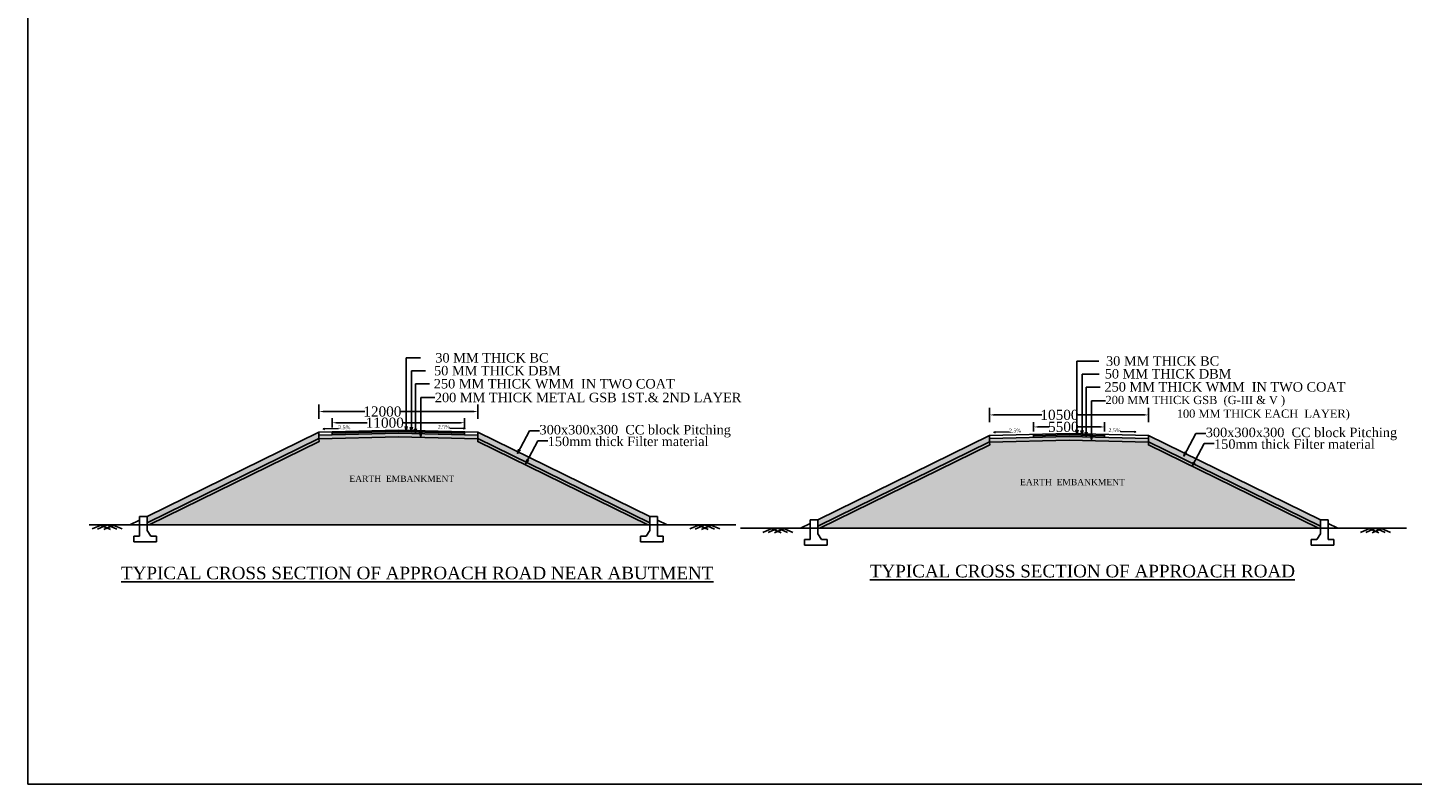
# Model space of a CAD drawing. Header units: millimetres. Extents: x 103078 to 18419863, y -104267 to 550747.
# Tile 1 of 5: x 9537027 to 9701645, y 26239 to 116162. Entities that reach past the tile are written whole.
import ezdxf

# ---------------------------------------------------------------- set-up
doc = ezdxf.new("R2010")
doc.units = ezdxf.units.MM
doc.header["$MEASUREMENT"] = 0
doc.styles.get("Standard").update_dxf_attribs({"font": 'times.ttf'})
doc.styles.add('style1', font='txt.shx', dxfattribs={"height": 1})
doc.dimstyles.get("Standard").update_dxf_attribs({"dimtxt": 400, "dimasz": 215, "dimexe": 0.18, "dimexo": 0.0625, "dimgap": 0.09, "dimtad": 0, "dimtih": 1, "dimtoh": 1, "dimdec": 0, "dimzin": 4, "dimdsep": 46, "dimtxsty": 'Standard', "dimblk": 'OPEN90', "dimcen": 0, "dimadec": 0, "dimazin": 1, "dimtfac": 1, "dimtdec": 0, "dimtix": 1, "dimtofl": 0, "dimtmove": 0, "dimatfit": 3, "dimldrblk": 'OPEN30', "dimfxl": 0, "dimtolj": 1, "dimtzin": 0, "dimarcsym": 0})
pattern_1 = [(37.5, (4716613.64, 768769.69), (-4.2520517, 130.0606044), [0, -102.6, 0, -114.75, 0, -109.6875]), (7.5, (4716613.64, 768769.69), (119.4599276, 190.4948594), [0, -55.35, 0, -92.475, 0, -35.4375]), (327.5, (4716530.62, 768769.69), (210.2045757, 0.381986), [0, -33.75, 0, -121.5, 0, -158.625]), (317.5, (4716530.62, 768769.69), (202.913546, 59.2431006), [0, -16.875, 0, -79.65, 0, -91.125])]
pattern_2 = [(37.5, (4796351.82, 768371.82), (-4.2520517, 130.0606044), [0, -102.6, 0, -114.75, 0, -109.6875]), (7.5, (4796351.82, 768371.82), (119.4599276, 190.4948594), [0, -55.35, 0, -92.475, 0, -35.4375]), (327.5, (4796268.79, 768371.82), (210.2045757, 0.381986), [0, -33.75, 0, -121.5, 0, -158.625]), (317.5, (4796268.8, 768371.82), (202.913546, 59.2431006), [0, -16.875, 0, -79.65, 0, -91.125])]

# ---------------------------------------------------------------- blocks, each defined once
blk = doc.blocks.new('*D107')
at = {"color": 0, "linetype": 'Continuous', "lineweight": -2, "transparency": 16777216}
for p, q in [((9571656, 70539), (9571656, 70539)), ((9572156, 70539), (9577116, 70539)), ((9590056, 70539), (9581275, 70539)), ((9590556, 70539), (9590556, 70539))]:
    blk.add_line(p, q, dxfattribs=at)
at = {"color": 0, "linetype": 'Continuous', "transparency": 16777216}
for points in [[(9572156, 70622), (9572156, 70455), (9571656, 70539)], [(9590056, 70622), (9590056, 70455), (9590556, 70539)]]:
    blk.add_solid(points, dxfattribs=at)
at = {"layer": 'Defpoints', "color": 0, "linetype": 'Continuous', "transparency": 16777216}
for p in [(9571656, 70539), (9590556, 70539), (9590556, 70539)]:
    blk.add_point(p, dxfattribs=at)
at = {"color": 0, "linetype": 'Continuous', "transparency": 16777216, "insert": (9579195, 70539), "char_height": 300, "attachment_point": 5}
blk.add_mtext('\\A1;{\\H4x;12000}', dxfattribs=at)
blk = doc.blocks.new('*D108')
at = {"color": 0, "linetype": 'Continuous', "lineweight": -2, "transparency": 16777216}
for p, q in [((9573223, 69211), (9573223, 69211)), ((9573723, 69211), (9577401, 69211)), ((9588473, 69211), (9581560, 69211)), ((9588973, 69211), (9588973, 69211))]:
    blk.add_line(p, q, dxfattribs=at)
at = {"color": 0, "linetype": 'Continuous', "transparency": 16777216}
for points in [[(9573723, 69294), (9573723, 69127), (9573223, 69211)], [(9588473, 69294), (9588473, 69127), (9588973, 69211)]]:
    blk.add_solid(points, dxfattribs=at)
at = {"layer": 'Defpoints', "color": 0, "linetype": 'Continuous', "transparency": 16777216}
for p in [(9573223, 69211), (9588973, 69211), (9588973, 69211)]:
    blk.add_point(p, dxfattribs=at)
at = {"color": 0, "linetype": 'Continuous', "transparency": 16777216, "insert": (9579481, 69211), "char_height": 300, "attachment_point": 5}
blk.add_mtext('\\A1;{\\H4x;11000}', dxfattribs=at)
blk = doc.blocks.new('*D104')
at = {"color": 0, "linetype": 'Continuous', "lineweight": -2, "transparency": 16777216}
for p, q in [((9651394, 70141), (9651394, 70141)), ((9651894, 70141), (9657611, 70141)), ((9669794, 70141), (9661770, 70141)), ((9670294, 70141), (9670294, 70141))]:
    blk.add_line(p, q, dxfattribs=at)
at = {"color": 0, "linetype": 'Continuous', "transparency": 16777216}
for points in [[(9651894, 70224), (9651894, 70057), (9651394, 70141)], [(9669794, 70224), (9669794, 70057), (9670294, 70141)]]:
    blk.add_solid(points, dxfattribs=at)
at = {"layer": 'Defpoints', "color": 0, "linetype": 'Continuous', "transparency": 16777216}
for p in [(9651394, 70141), (9670294, 70141), (9670294, 70141)]:
    blk.add_point(p, dxfattribs=at)
at = {"color": 0, "linetype": 'Continuous', "transparency": 16777216, "insert": (9659691, 70141), "char_height": 300, "attachment_point": 5}
blk.add_mtext('\\A1;{\\H4x;10500}', dxfattribs=at)
blk = doc.blocks.new('*D105')
at = {"color": 0, "linetype": 'Continuous', "lineweight": -2, "transparency": 16777216}
for p, q in [((9656617, 68710), (9656617, 68711)), ((9657117, 68710), (9658453, 68710)), ((9664555, 68710), (9661849, 68710)), ((9665055, 68710), (9665055, 68711))]:
    blk.add_line(p, q, dxfattribs=at)
at = {"color": 0, "linetype": 'Continuous', "transparency": 16777216}
for points in [[(9657117, 68794), (9657117, 68627), (9656617, 68710)], [(9664555, 68794), (9664555, 68627), (9665055, 68710)]]:
    blk.add_solid(points, dxfattribs=at)
at = {"layer": 'Defpoints', "color": 0, "linetype": 'Continuous', "transparency": 16777216}
for p in [(9656617, 68710), (9665055, 68710), (9665055, 68710)]:
    blk.add_point(p, dxfattribs=at)
at = {"color": 0, "linetype": 'Continuous', "transparency": 16777216, "insert": (9660151, 68710), "char_height": 300, "attachment_point": 5}
blk.add_mtext('\\A1;{\\H4x;5500}', dxfattribs=at)

msp = doc.modelspace()

# ---------------------------------------------------------------- hatches: boundary and pattern name
at = {"linetype": 'Continuous'}
h = msp.add_hatch(dxfattribs=at)
h.set_pattern_fill('HONEY', color=0, scale=2250)
h.set_pattern_definition([(0, (4716613.64, 768769.69), (421.875, 243.569645), [281.25, -562.5]), (120, (4716613.64, 768769.69), (-421.875, 243.569645), [281.25, -562.5]), (60, (4716613.64, 768769.69), (9e-14, 487.13929), [-562.5, 281.25])])
h.paths.add_polyline_path([(9551217, 58080), (9551217, 57328.4), (9571656.1, 67336.9), (9571656.1, 68084.6), (9571647.6, 68084.4)])
h.paths.add_polyline_path([(9610995.1, 57328.4), (9610995.1, 58079.6), (9590556.1, 68084.4), (9590556.1, 67336.9)])
h = msp.add_hatch(dxfattribs=at)
h.set_pattern_fill('AR-SAND', color=0, scale=750)
h.set_pattern_definition([(37.5, (7999819.3, 122984.6), (-47.245, 1445.1178), [0, -1140, 0, -1275, 0, -1218.75]), (7.5, (7999819.3, 122984.6), (1327.3325, 2116.6095), [0, -615, 0, -1027.5, 0, -393.75]), (327.5, (7998896.8, 122984.6), (2335.6064, 4.2443), [0, -375, 0, -1350, 0, -1762.5]), (317.5, (7998896.8, 122984.6), (2254.595, 658.2567), [0, -187.5, 0, -885, 0, -1012.5])])
h.paths.add_polyline_path([(9581106.1, 67544.5), (9571656.1, 67308.3), (9571672, 66969), (9551458.3, 57070.8), (9581106.1, 57070.8)])
h.paths.add_polyline_path([(9590540.1, 66969), (9590556.1, 67308.3), (9581106.1, 67544.5), (9581106.1, 57070.8), (9610753.8, 57070.8)])
h = msp.add_hatch(dxfattribs=at)
h.set_pattern_fill('AR-CONC', color=0, scale=67.5)
h.set_pattern_definition([(50, (4716613.64, 768769.7), (484.150623, -42.35769), [50.625, -556.875]), (355, (4716613.64, 768769.7), (-93.65715, 507.72969), [40.5, -445.5]), (100.451444, (4716654, 768766.16), (390.49347, 465.371994), [43.02463, -473.270926]), (46.1842, (4716613.64, 768904.7), (720.3879, -111.725515), [75.9375, -835.3125]), (96.635635, (4716673.7, 768895.4), (630.89681, 657.53006), [64.53698, -709.90679]), (351.184164, (4716613.64, 768904.7), (630.89681, 657.53006), [60.75, -668.25]), (21, (4716681.14, 768870.94), (402.91226, -271.76775), [50.625, -556.875]), (326, (4716681.14, 768870.94), (164.23785, 489.47628), [40.5, -445.5]), (71.451445, (4716714.7, 768848.3), (567.150104, 217.70853), [43.02463, -473.270926]), (37.5, (4716613.64, 768769.69), (8.2079023, 224.7033513), [0, -440.1, 0, -452.25, 0, -447.1875]), (7.5, (4716613.64, 768769.69), (177.571938, 266.227906), [0, -257.85, 0, -429.975, 0, -170.4375]), (327.5, (4716463.12, 768769.69), (360.3301444, -15.2245384), [0, -168.75, 0, -526.5, 0, -698.625]), (317.5, (4716395.6, 768769.7), (393.650664, 67.570863), [0, -219.375, 0, -349.65, 0, -496.125])])
h.paths.add_polyline_path([(9581106.1, 67983.3), (9571656.1, 67747), (9571656.1, 67308.3), (9581106.1, 67544.5)])
h.paths.add_polyline_path([(9590556.1, 67747), (9581106.1, 67983.3), (9581106.1, 67544.5), (9590556.1, 67308.3)])
h = msp.add_hatch(dxfattribs=at)
h.set_pattern_fill('AR-CONC', color=0, scale=45)
h.set_pattern_definition([(50, (4716613.64, 768769.69), (322.767082, -28.238461), [33.75, -371.25]), (355, (4716613.64, 768769.7), (-62.4381, 338.48646), [27, -297]), (100.4514445, (4716640.54, 768767.33), (260.328981, 310.247996), [28.683086, -315.51395]), (46.1842, (4716613.64, 768859.7), (480.2586, -74.483676), [50.625, -556.875]), (96.635635, (4716653.66, 768853.5), (420.597876, 438.35337), [43.024654, -473.27119]), (351.184164, (4716613.64, 768859.7), (420.597875, 438.35337), [40.5, -445.5]), (21, (4716658.64, 768837.19), (268.608173, -181.178501), [33.75, -371.25]), (326, (4716658.64, 768837.2), (109.4919, 326.31752), [27, -297]), (71.451445, (4716681.02, 768822.1), (378.10007, 145.139019), [28.683085, -315.51395]), (37.5, (4716613.64, 768769.69), (5.471935, 149.8022342), [0, -293.4, 0, -301.5, 0, -298.125]), (7.5, (4716613.64, 768769.69), (118.381292, 177.4852703), [0, -171.9, 0, -286.65, 0, -113.625]), (327.5, (4716513.29, 768769.69), (240.2200963, -10.1496923), [0, -112.5, 0, -351, 0, -465.75]), (317.5, (4716468.3, 768769.69), (262.433776, 45.047242), [0, -146.25, 0, -233.1, 0, -330.75])])
h.paths.add_polyline_path([(9581106.1, 68320.9), (9573222.6, 68123.8), (9573222.6, 67955), (9581106.1, 68152.1)])
h.paths.add_polyline_path([(9581106.1, 68320.9), (9581106.1, 68152.1), (9588970.3, 67955.5), (9588970.3, 68124.3)])
h.paths.add_polyline_path([(9581106.1, 68152.1), (9581106.1, 67983.3), (9588970.3, 67786.7), (9588970.3, 67955.5)])
h.paths.add_polyline_path([(9581106.1, 68152.1), (9573222.6, 67955), (9573222.6, 67786.2), (9581106.1, 67983.3)])
h = msp.add_hatch(dxfattribs=at)
h.set_pattern_fill('HONEY', color=0, scale=2250)
h.set_pattern_definition([(0, (4796351.82, 768371.82), (421.875, 243.569645), [281.25, -562.5]), (120, (4796351.82, 768371.82), (-421.875, 243.569645), [281.25, -562.5]), (60, (4796351.82, 768371.82), (9e-14, 487.13929), [-562.5, 281.25])])
h.paths.add_polyline_path([(9630955.2, 57682.1), (9630955.2, 56930.5), (9651394.2, 66939.1), (9651394.2, 67686.7), (9651385.8, 67686.5)])
h.paths.add_polyline_path([(9690733.3, 56930.5), (9690733.3, 57681.7), (9670294.2, 67686.5), (9670294.2, 66939.1)])
h = msp.add_hatch(dxfattribs=at)
h.set_pattern_fill('AR-CONC', color=0, scale=67.5)
h.set_pattern_definition([(50, (4796351.8, 768371.8), (484.150623, -42.35769), [50.625, -556.875]), (355, (4796351.8, 768371.8), (-93.65715, 507.72969), [40.5, -445.5]), (100.451444, (4796392.16, 768368.3), (390.49347, 465.371994), [43.02463, -473.270926]), (46.1842, (4796351.8, 768506.8), (720.3879, -111.725515), [75.9375, -835.3125]), (96.635635, (4796411.85, 768497.5), (630.89681, 657.53006), [64.53698, -709.90679]), (351.184164, (4796351.8, 768506.8), (630.89681, 657.53006), [60.75, -668.25]), (21, (4796419.3, 768473.07), (402.91226, -271.76775), [50.625, -556.875]), (326, (4796419.3, 768473.07), (164.23785, 489.47628), [40.5, -445.5]), (71.451445, (4796452.9, 768450.4), (567.150104, 217.70853), [43.02463, -473.270926]), (37.5, (4796351.82, 768371.82), (8.2079023, 224.7033513), [0, -440.1, 0, -452.25, 0, -447.1875]), (7.5, (4796351.82, 768371.82), (177.571938, 266.227906), [0, -257.85, 0, -429.975, 0, -170.4375]), (327.5, (4796201.3, 768371.82), (360.3301444, -15.2245384), [0, -168.75, 0, -526.5, 0, -698.625]), (317.5, (4796133.8, 768371.82), (393.650664, 67.570863), [0, -219.375, 0, -349.65, 0, -496.125])])
h.paths.add_polyline_path([(9660844.2, 67585.4), (9651394.2, 67349.1), (9651394.2, 66910.4), (9660844.2, 67146.6)])
h.paths.add_polyline_path([(9670294.2, 67349.1), (9660844.2, 67585.4), (9660844.2, 67146.6), (9670294.2, 66910.4)])
h = msp.add_hatch(dxfattribs=at)
h.set_pattern_fill('AR-CONC', color=0, scale=45)
h.set_pattern_definition([(50, (4796351.82, 768371.82), (322.767082, -28.238461), [33.75, -371.25]), (355, (4796351.82, 768371.82), (-62.4381, 338.48646), [27, -297]), (100.4514445, (4796378.72, 768369.46), (260.328981, 310.247996), [28.683086, -315.51395]), (46.1842, (4796351.8, 768461.8), (480.2586, -74.483676), [50.625, -556.875]), (96.635635, (4796391.84, 768455.6), (420.597876, 438.35337), [43.024654, -473.27119]), (351.184164, (4796351.8, 768461.8), (420.597875, 438.35337), [40.5, -445.5]), (21, (4796396.82, 768439.32), (268.608173, -181.178501), [33.75, -371.25]), (326, (4796396.82, 768439.32), (109.4919, 326.31752), [27, -297]), (71.451445, (4796419.2, 768424.22), (378.10007, 145.139019), [28.683085, -315.51395]), (37.5, (4796351.82, 768371.82), (5.471935, 149.8022342), [0, -293.4, 0, -301.5, 0, -298.125]), (7.5, (4796351.82, 768371.82), (118.381292, 177.4852703), [0, -171.9, 0, -286.65, 0, -113.625]), (327.5, (4796251.47, 768371.82), (240.2200963, -10.1496923), [0, -112.5, 0, -351, 0, -465.75]), (317.5, (4796206.47, 768371.82), (262.433776, 45.047242), [0, -146.25, 0, -233.1, 0, -330.75])])
h.paths.add_polyline_path([(9660844.2, 67923), (9656625.5, 67817.5), (9656625.5, 67648.7), (9660844.2, 67754.2)])
h.paths.add_polyline_path([(9660844.2, 67923), (9660844.2, 67754.2), (9665063, 67648.7), (9665063, 67817.5)])
h.paths.add_polyline_path([(9660844.2, 67754.2), (9660844.2, 67585.4), (9665063, 67479.9), (9665063, 67648.7)])
h.paths.add_polyline_path([(9660844.2, 67754.2), (9656625.5, 67648.7), (9656625.5, 67479.9), (9660844.2, 67585.4)])
h = msp.add_hatch(dxfattribs=at)
h.set_pattern_fill('AR-SAND', color=0, scale=67.5)
h.set_pattern_definition(pattern_1)
h.paths.add_polyline_path([(9571672, 66969), (9571654.7, 67336.3), (9551217, 57328.4), (9551217, 57070.8), (9551458.3, 57070.8)])
h = msp.add_hatch(dxfattribs=at)
h.set_pattern_fill('AR-SAND', color=0, scale=67.5)
h.set_pattern_definition(pattern_1)
h.paths.add_polyline_path([(9590556.1, 67336.9), (9590556.1, 67308.3), (9590540.1, 66969), (9610753.8, 57070.8), (9610995.1, 57070.8), (9610995.1, 57328.4)])
h = msp.add_hatch(dxfattribs=at)
h.set_pattern_fill('AR-SAND', color=0, scale=67.5)
h.set_pattern_definition(pattern_2)
h.paths.add_polyline_path([(9651410.2, 66571.1), (9651392.9, 66938.4), (9630955.2, 56930.5), (9630955.2, 56672.9), (9631196.5, 56672.9)])
h = msp.add_hatch(dxfattribs=at)
h.set_pattern_fill('AR-SAND', color=0, scale=750)
h.set_pattern_definition([(37.5, (8079557.5, 122586.7), (-47.245, 1445.1178), [0, -1140, 0, -1275, 0, -1218.75]), (7.5, (8079557.5, 122586.7), (1327.3325, 2116.6095), [0, -615, 0, -1027.5, 0, -393.75]), (327.5, (8078635, 122586.7), (2335.6064, 4.2443), [0, -375, 0, -1350, 0, -1762.5]), (317.5, (8078635, 122586.7), (2254.595, 658.2567), [0, -187.5, 0, -885, 0, -1012.5])])
h.paths.add_polyline_path([(9660844.2, 67146.6), (9651394.2, 66910.4), (9651410.2, 66571.1), (9631196.5, 56672.9), (9660844.2, 56672.9)])
h.paths.add_polyline_path([(9670278.3, 66571.1), (9670294.2, 66910.4), (9660844.2, 67146.6), (9660844.2, 56672.9), (9690492, 56672.9)])
h = msp.add_hatch(dxfattribs=at)
h.set_pattern_fill('AR-SAND', color=0, scale=67.5)
h.set_pattern_definition(pattern_2)
h.paths.add_polyline_path([(9670294.2, 66939.1), (9670294.2, 66910.4), (9670278.3, 66571.1), (9690492, 56672.9), (9690733.3, 56672.9), (9690733.3, 56930.5)])

# ---------------------------------------------------------------- linework, layer by layer
at = {"color": 0, "linetype": 'Continuous'}
for p, q in [((9537026.6, 227741.3), (9537026.6, 26239.3)), ((9571656.1, 69683.1), (9571656.1, 71394)), ((9590556.1, 69683.1), (9590556.1, 71394)), ((9651394.2, 69285.2), (9651394.2, 70996.1)), ((9670294.2, 69285.2), (9670294.2, 70996.1)), ((9573222.6, 68654), (9573222.6, 69767.1)), ((9588972.6, 68654), (9588972.6, 69767.1)), ((9656617, 68153.8), (9656617, 69266.9)), ((9665054.5, 68153.8), (9665054.5, 69266.9)), ((9571656.1, 68084.6), (9571656.1, 67308.3)), ((9573222.6, 68123.8), (9573222.6, 67786.2)), ((9588970.3, 68124.3), (9588970.3, 67786.7)), ((9588970.3, 68124.3), (9588970.3, 67786.7)), ((9590556.1, 68084.6), (9590556.1, 67308.3)), ((9651394.2, 67686.7), (9651394.2, 66910.4)), ((9656625.5, 67817.5), (9656625.5, 67479.9)), ((9665063, 67817.5), (9665063, 67479.9)), ((9665063, 67817.5), (9665063, 67479.9)), ((9670294.2, 67686.7), (9670294.2, 66910.4)), ((9550317, 58079.6), (9550317, 55717.1)), ((9550317, 58079.6), (9551217, 58079.6)), ((9551217, 58079.6), (9551217, 56392.1)), ((9610995.1, 58079.6), (9610995.1, 56392.1)), ((9611895.1, 58079.6), (9610995.1, 58079.6)), ((9611895.1, 58079.6), (9611895.1, 55717.1)), ((9630055.2, 57681.7), (9630055.2, 55319.2)), ((9630055.2, 57681.7), (9630955.2, 57681.7)), ((9630955.2, 57681.7), (9630955.2, 55994.2)), ((9690733.3, 57681.7), (9690733.3, 55994.2)), ((9691633.3, 57681.7), (9690733.3, 57681.7)), ((9691633.3, 57681.7), (9691633.3, 55319.2)), ((9544350.1, 57070.8), (9621231.1, 57070.8)), ((9550317, 57067.1), (9551217, 57067.1)), ((9551217, 56392.1), (9551667, 55717.1)), ((9610995.1, 56392.1), (9610545.1, 55717.1)), ((9621780.3, 56672.9), (9700969.3, 56672.9)), ((9630055.2, 56669.2), (9630955.2, 56669.2)), ((9630955.2, 55994.2), (9631405.2, 55319.2)), ((9690733.3, 55994.2), (9690283.3, 55319.2)), ((9549642, 55717.1), (9549642, 55042.1)), ((9549642, 55717.1), (9550317, 55717.1)), ((9549642, 55042.1), (9552342, 55042.1)), ((9551667, 55717.1), (9552342, 55717.1)), ((9552342, 55717.1), (9552342, 55042.1)), ((9610545.1, 55717.1), (9609870.1, 55717.1)), ((9609870.1, 55717.1), (9609870.1, 55042.1)), ((9612570.1, 55042.1), (9609870.1, 55042.1)), ((9612570.1, 55717.1), (9611895.1, 55717.1)), ((9612570.1, 55717.1), (9612570.1, 55042.1)), ((9629380.2, 55319.2), (9629380.2, 54644.2)), ((9629380.2, 55319.2), (9630055.2, 55319.2)), ((9629380.2, 54644.2), (9632080.2, 54644.2)), ((9631405.2, 55319.2), (9632080.2, 55319.2)), ((9632080.2, 55319.2), (9632080.2, 54644.2)), ((9690283.3, 55319.2), (9689608.3, 55319.2)), ((9689608.3, 55319.2), (9689608.3, 54644.2)), ((9692308.3, 54644.2), (9689608.3, 54644.2)), ((9692308.3, 55319.2), (9691633.3, 55319.2)), ((9692308.3, 55319.2), (9692308.3, 54644.2)), ((9822357.3, 26239.3), (9537026.6, 26239.3))]:
    msp.add_line(p, q, dxfattribs=at)
at = {"color": 0}
for p, q in [((9545836.4, 57092), (9544681.8, 56582.2)), ((9546462.2, 57070.8), (9545307.5, 56560.9)), ((9545710.4, 57045.2), (9546865, 56535.4)), ((9547214, 57045.2), (9546059.3, 56535.4)), ((9546462.2, 57070.8), (9547616.8, 56560.9)), ((9547087.9, 57092), (9548242.5, 56582.2)), ((9616908.5, 57092), (9615753.8, 56582.2)), ((9617534.2, 57070.8), (9616379.5, 56560.9)), ((9616782.4, 57045.2), (9617937.1, 56535.4)), ((9618286, 57045.2), (9617131.4, 56535.4)), ((9617534.2, 57070.8), (9618688.9, 56560.9)), ((9618159.9, 57092), (9619314.6, 56582.2)), ((9625574.6, 56694.2), (9624420, 56184.4)), ((9626200.3, 56672.9), (9625045.7, 56163.1)), ((9625448.5, 56647.3), (9626603.2, 56137.5)), ((9626952.1, 56647.3), (9625797.5, 56137.5)), ((9626200.3, 56672.9), (9627355, 56163.1)), ((9626826.1, 56694.2), (9627980.7, 56184.4)), ((9696646.7, 56694.2), (9695492, 56184.4)), ((9697272.4, 56672.9), (9696117.7, 56163.1)), ((9696520.6, 56647.3), (9697675.2, 56137.5)), ((9698024.2, 56647.3), (9696869.5, 56137.5)), ((9697272.4, 56672.9), (9698427.1, 56163.1)), ((9697898.1, 56694.2), (9699052.8, 56184.4))]:
    msp.add_line(p, q, dxfattribs=at)
at = {"color": 0, "linetype": 'Continuous'}
for points in [[(9551216.2, 58079.6), (9571647.6, 68084.4)], [(9571647.6, 68084.4), (9581106.1, 68320.9), (9590564.5, 68084.4)], [(9571647.6, 68084.4), (9581106.1, 68320.9), (9590564.5, 68084.4)], [(9571651.8, 67915.7), (9571656.1, 67915.8)], [(9571656.1, 67747), (9581106.1, 67983.3), (9590556.1, 67747)], [(9571656.1, 67747), (9581106.1, 67983.3), (9590556.1, 67747)], [(9571656.1, 67308.3), (9581106.1, 67544.5), (9590556.1, 67308.3)], [(9573222.6, 67955), (9581106.1, 68152.1), (9588970.3, 67955.5)], [(9590556.1, 68084.4), (9610995.1, 58079.6)], [(9590556.1, 67915.8), (9590560.3, 67915.7)], [(9630954.4, 57681.7), (9651385.8, 67686.5)], [(9651385.8, 67686.5), (9660844.2, 67923), (9670302.7, 67686.5)], [(9651385.8, 67686.5), (9660844.2, 67923), (9670302.7, 67686.5)], [(9651390, 67517.8), (9651394.2, 67517.9)], [(9651394.2, 67349.1), (9660844.2, 67585.4), (9670294.2, 67349.1)], [(9651394.2, 67349.1), (9660844.2, 67585.4), (9670294.2, 67349.1)], [(9656625.5, 67648.7), (9660844.2, 67754.2), (9665063, 67648.7)], [(9670294.2, 67686.5), (9690733.3, 57681.7)], [(9670294.2, 67517.9), (9670298.4, 67517.8)], [(9551217, 57328.4), (9571656.1, 67336.9)], [(9551458.3, 57070.8), (9571672, 66969), (9571656.1, 67308.3)], [(9610753.8, 57070.8), (9590540.1, 66969), (9590556.1, 67308.3)], [(9610995.1, 57328.4), (9590556.1, 67336.9)], [(9630955.2, 56930.5), (9651394.2, 66939.1)], [(9631196.5, 56672.9), (9651410.2, 66571.1), (9651394.2, 66910.4)], [(9651394.2, 66910.4), (9660844.2, 67146.6), (9670294.2, 66910.4)], [(9690492, 56672.9), (9670278.3, 66571.1), (9670294.2, 66910.4)], [(9690733.3, 56930.5), (9670294.2, 66939.1)], [(9550317, 57639), (9549156.1, 57070.8)], [(9611895.1, 57639), (9613056.1, 57070.8)], [(9630055.2, 57241.2), (9628894.2, 56672.9)], [(9691633.3, 57241.2), (9692794.2, 56672.9)]]:
    msp.add_lwpolyline(points, dxfattribs=at)

# ---------------------------------------------------------------- texts
at = {"color": 0, "linetype": 'Continuous', "attachment_point": 4}
for s, insert, char_height, width in [('       {\\H1.66667x;30 MM THICK BC}', (9583709.7, 76919.4), 675, 16793.414), ('    {\\H1.66667x;50 MM THICK DBM }', (9584321.5, 75394.7), 675, 16793.414), ('       {\\H1.66667x;30 MM THICK BC}', (9663447.9, 76545.8), 675, 16793.414), ('{\\fTimes New Roman|b0|i0|c0|p18;  \\H1.66667x;250 MM THICK WMM  IN TWO COAT\\H0.6x; }', (9584800.3, 73834.5), 675, 30471.172), ('    {\\H1.66667x;50 MM THICK DBM }', (9664059.7, 75021), 675, 16793.414), ('200 MM THICK METAL GSB 1ST.& 2ND LAYER ', (9585434.6, 72201.9), 1125, 35962.03), ('{\\fTimes New Roman|b0|i0|c0|p18;  \\H1.66667x;250 MM THICK WMM  IN TWO COAT\\H0.6x; }', (9664538.5, 73460.8), 675, 30471.172)]:
    msp.add_mtext(s, dxfattribs=dict(at, insert=insert, char_height=char_height, width=width))
at = {"color": 0, "linetype": 'Continuous'}
for s, insert, char_height, attachment_point in [('200 MM THICK GSB  (G-III & V ) \\P                       100 MM THICK EACH  LAYER)', (9665172.7, 70945.3), 975, 4), ('{\\fTimes New Roman|b0|i0|c0|p18;\\H0.66667x;2.5\\C256;%}\\~', (9573962.3, 68667.4), 675, 4), ('{\\fTimes New Roman|b0|i0|c0|p18;\\H0.66667x;2.5\\C256;%}\\~', (9587222.4, 68715.9), 675, 6), ('{\\fTimes New Roman|b0|i0|c0|p18;300x300x300  CC block Pitching}', (9597878.9, 68202.2), 1125, 4), ('{\\fTimes New Roman|b0|i0|c0|p18;150mm thick Filter material }', (9598860.7, 66991.2), 1125, 4), ('{\\fTimes New Roman|b0|i0|c0|p18;\\H0.66667x;2.5\\C256;%}\\~', (9653700.5, 68269.5), 675, 4), ('{\\fTimes New Roman|b0|i0|c0|p18;\\H0.66667x;2.5\\C256;%}\\~', (9666960.6, 68318), 675, 6), ('{\\fTimes New Roman|b0|i0|c0|p18;300x300x300  CC block Pitching}', (9677091.6, 67876.7), 1125, 4), ('{\\fTimes New Roman|b0|i0|c0|p18;150mm thick Filter material }', (9678073.5, 66665.6), 1125, 4)]:
    msp.add_mtext(s, dxfattribs=dict(at, insert=insert, char_height=char_height, attachment_point=attachment_point))
at = {"color": 0, "char_height": 1555.2, "attachment_point": 1, "style": 'style1'}
for s, insert in [('{\\fTimes New Roman|b0|i0|c0|p18;\\H0.48225x;EARTH  EMBANKMENT\\H2.0736x;                         }', (9575274.7, 62931.6)), ('{\\fTimes New Roman|b0|i0|c0|p18;\\H0.48225x;EARTH  EMBANKMENT\\H2.0736x;                         }', (9655012.9, 62533.7)), ('{\\fTimes New Roman|b0|i0|c0|p18;\\H0.96451x;\\LTYPICAL CROSS SECTION OF APPROACH ROAD NEAR ABUTMENT\\H0.75x;\\l \\H1.3824x;                        }', (9548121, 52103)), ('{\\fTimes New Roman|b0|i0|c0|p18;\\H0.96451x;\\LTYPICAL CROSS SECTION OF APPROACH ROAD\\l \\H1.0368x;                        }', (9637151.8, 52333.4))]:
    msp.add_mtext(s, dxfattribs=dict(at, insert=insert))

# ---------------------------------------------------------------- dimensions: what is measured, and where the dimension line sits
at = {"color": 0, "linetype": 'Continuous'}
for base, p1, p2, text, picture, middle in [((9590556.1, 70538.5), (9571656.1, 70538.5), (9590556.1, 70538.5), '{\\H4x;12000}', '*D107', (9579195.1, 70538.5)), ((9588972.6, 69210.5), (9573222.6, 69210.5), (9588972.6, 69210.5), '{\\H4x;11000}', '*D108', (9579480.5, 69210.5)), ((9670294.2, 70140.7), (9651394.2, 70140.7), (9670294.2, 70140.7), '{\\H4x;10500}', '*D104', (9659690.9, 70140.7)), ((9665054.5, 68710.4), (9656617, 68710.4), (9665054.5, 68710.4), '{\\H4x;5500}', '*D105', (9660151, 68710.4))]:
    dim = msp.add_linear_dim(base=base, p1=p1, p2=p2, text=text, dimstyle='Standard', override={"dimtxt": 300, "dimasz": 500, "dimfxl": 300}, dxfattribs=at)
    dim.commit()
    dim.dimension.update_dxf_attribs({"geometry": picture, "text_midpoint": middle, "dimtype": 160})

# ---------------------------------------------------------------- leaders
for points in [[(9582032.2, 68257.2), (9582032.2, 76919.4), (9583709.5, 76919.4)], [(9661770.4, 67859.4), (9661770.4, 76521.6), (9664361.6, 76521.6)], [(9582644, 68199.2), (9582644, 75394.7), (9584321.3, 75394.7)], [(9662382.2, 67801.3), (9662382.2, 74996.8), (9664420.7, 74996.8)], [(9583122.9, 68005.5), (9583122.9, 73834.5), (9584800.1, 73834.5)], [(9662861, 67607.6), (9662861, 73436.6), (9664538.3, 73436.6)], [(9583757.2, 67589.2), (9583757.2, 72201.9), (9585434.6, 72201.9)], [(9663495.3, 67191.3), (9663495.3, 71804), (9665172.7, 71804)]]:
    msp.add_leader(points, dimstyle='Standard', override={"dimtxt": 300, "dimasz": 500, "dimfxl": 300}, dxfattribs=at)
at = {"color": 0, "linetype": 'Continuous', "annotation_type": 0, "has_hookline": 1}
for points, override, hookline_direction, text_width in [([(9572163.2, 68470.1), (9573962.2, 68509.9)], {"dimtxt": 300, "dimasz": 200, "dimfxl": 300}, 0, 1370.3), ([(9589021.5, 68518.6), (9587222.5, 68558.4)], {"dimtxt": 300, "dimasz": 200, "dimfxl": 300}, 1, 1370.3), ([(9595273.4, 65569.3), (9596686.3, 68268), (9597184.1, 68268), (9597030.3, 68268), (9597878.8, 68268)], {"dimtxt": 300, "dimasz": 500, "dimfxl": 300}, 0, 22143.9), ([(9651901.4, 68072.3), (9653700.4, 68112)], {"dimtxt": 300, "dimasz": 200, "dimfxl": 300}, 0, 1370.3), ([(9668759.7, 68120.7), (9666960.7, 68160.5)], {"dimtxt": 300, "dimasz": 200, "dimfxl": 300}, 1, 1370.3), ([(9674486.2, 65243.8), (9675899, 67942.5), (9676396.8, 67942.5), (9676243.1, 67942.5), (9677091.5, 67942.5)], {"dimtxt": 300, "dimasz": 500, "dimfxl": 300}, 0, 22143.9), ([(9596255.3, 64358.3), (9597668.1, 67057), (9598165.9, 67057), (9598012.2, 67057), (9598860.6, 67057)], {"dimtxt": 300, "dimasz": 500, "dimfxl": 300}, 0, 18455), ([(9675468, 64032.8), (9676880.9, 66731.5), (9677378.6, 66731.5), (9677224.9, 66731.5), (9678073.4, 66731.5)], {"dimtxt": 300, "dimasz": 500, "dimfxl": 300}, 0, 18455)]:
    msp.add_leader(points, dimstyle='Standard', override=override, dxfattribs=dict(at, hookline_direction=hookline_direction, text_width=text_width))

doc.saveas('drawing.dxf')
